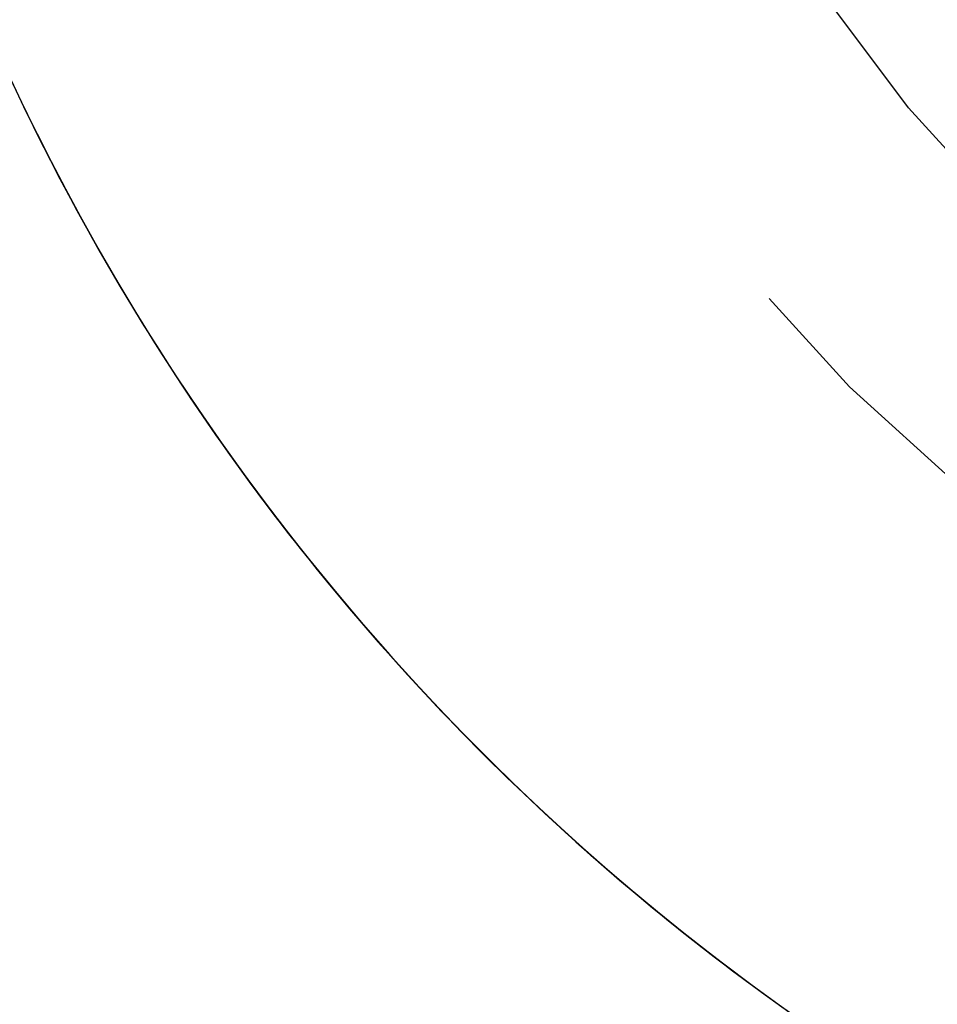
# Model space of a CAD drawing. Header units: millimetres. Extents: x 0 to 210, y 0 to 297.
# Tile 29 of 140: x 30.68 to 32.67, y 271.52 to 273.65. Entities that reach past the tile are written whole.
import ezdxf

# ---------------------------------------------------------------- set-up
doc = ezdxf.new("R2010")
doc.units = ezdxf.units.MM
doc.header["$LTSCALE"] = 19.36
doc.linetypes.add('HIDDEN', pattern=[0.2, 0.1, -0.1])
doc.layers.add('DEFAULT_2', color=7, linetype='HIDDEN')

msp = doc.modelspace()

# ---------------------------------------------------------------- linework, layer by layer
at = {"layer": 'DEFAULT_2', "color": 7}
for radius in [4, 3.4999]:
    msp.add_circle((35.3051, 275.6864), radius, dxfattribs=at)
for points, start_tangent, end_tangent in [([(38.5703, 279.6301), (37.3826, 280.366), (36.0402, 280.7534), (34.643, 280.7635), (33.2952, 280.3954), (32.097, 279.6767), (31.1377, 278.6609), (30.4888, 277.4235), (30.1985, 276.0568), (30.2885, 274.6625), (30.7521, 273.3444), (31.5548, 272.2008), (32.2992, 271.5417)], (-12.641827, 10.467129), (13.285426, -9.637953)), ([(39.7324, 278.2581), (38.8723, 279.3593), (37.7465, 280.1868), (36.439, 280.6793), (35.047, 280.7999), (33.6742, 280.5398), (32.4229, 279.9182), (31.3862, 278.9814), (30.6414, 277.7993), (30.2438, 276.4599), (30.2232, 275.0628), (30.581, 273.7122), (31.2906, 272.5086), (32.2992, 271.5417)], (-9.151618, 15.754816), (14.749496, -10.696668)), ([(31.0517, 272.8364), (31.9805, 271.7926), (33.157, 271.0389), (34.4934, 270.6312), (35.8903, 270.6), (37.2435, 270.9476), (38.4525, 271.6481), (39.427, 272.6493), (40.0946, 273.8767), (40.4055, 275.2389), (40.3366, 276.6344), (39.893, 277.9593), (39.1077, 279.1149), (38.0392, 280.0153)], (10.14223, -15.1361), (-15.40453, 9.729687)), ([(30.2637, 274.7929), (30.6929, 273.4633), (31.4657, 272.2992), (32.2992, 271.5417)], (0.686135, -3.871332), (3.182451, -2.308795)), ([(30.7189, 273.4103), (31.505, 272.2552), (32.2992, 271.5417)], (1.098566, -2.2135), (2.000238, -1.451124)), ([(30.7222, 273.4037), (31.2952, 272.5028), (32.3052, 271.5373)], (1.102146, -2.211784), (2.002521, -1.447875)), ([(31.0517, 272.8364), (31.3697, 272.4112), (32.4016, 271.4693), (33.6498, 270.8414), (35.0212, 270.5743), (36.4138, 270.6879), (37.7238, 271.1738), (38.8537, 271.9957), (39.7193, 273.0924)], (5.756218, -8.592334), (5.239593, 8.916308)), ([(31.0517, 272.8364), (31.7352, 272.0162), (32.8604, 271.1878)], (1.375934, -2.052686), (2.17123, -1.179911)), ([(31.0517, 272.8364), (31.8862, 271.8752), (33.0438, 271.0929), (34.3698, 270.6526), (35.7655, 270.5872), (37.1269, 270.9015), (38.3526, 271.5722), (39.3514, 272.5493)], (5.392354, -8.04544), (5.934501, 7.654241)), ([(31.2861, 272.5144), (32.2992, 271.5417)], (0.872854, -1.105951), (1.140639, -0.827125))]:
    msp.add_spline(points, degree=3, dxfattribs=dict(at, start_tangent=start_tangent, end_tangent=end_tangent))

doc.saveas('drawing.dxf')
